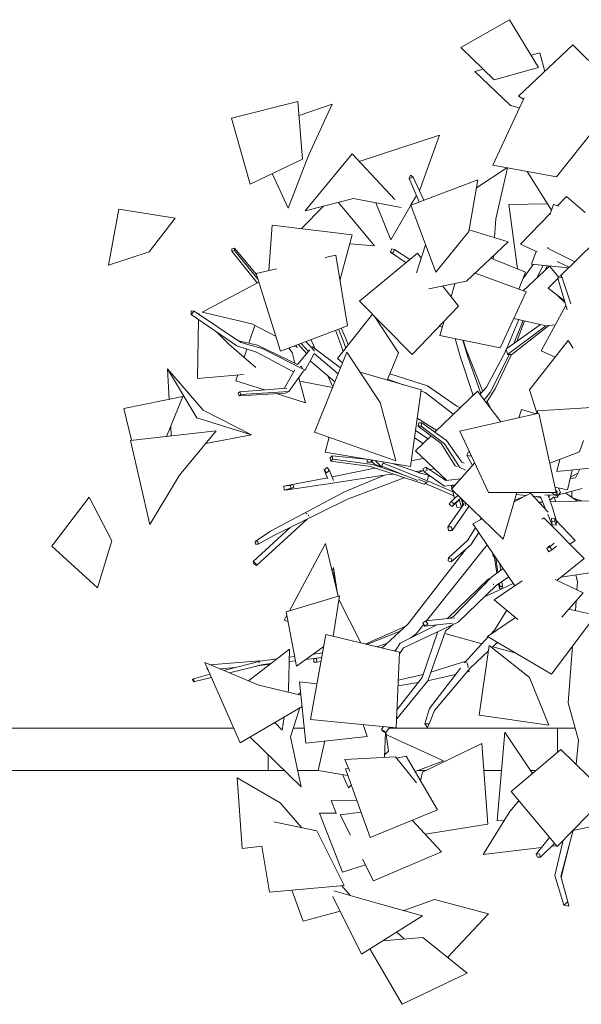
# Model space of a CAD drawing. Header units: millimetres. Extents: x -2624 to 101766, y -16 to 109490.
# Tile 80 of 153: x 62476 to 64458, y 71105 to 74578. Entities that reach past the tile are written whole.
import ezdxf

# ---------------------------------------------------------------- set-up
doc = ezdxf.new("R2010")
doc.units = ezdxf.units.MM
doc.header["$MEASUREMENT"] = 0
doc.layers.add('Nouveau_VRD _ Végétation.VRD', color=7, linetype='Continuous')
doc.layers.add('VRD _ Bordure.VRD', color=7, linetype='Continuous')

# ---------------------------------------------------------------- blocks, each defined once
blk = doc.blocks.new('Élément de coupe_42')
at = {"layer": 'VRD _ Bordure.VRD', "color": 7, "linetype": 'Continuous', "lineweight": 15}
for p, q in [((63231.2, 72079.3), (62353.4, 72079.3)), ((63480.5, 72079.3), (63442.1, 72079.3)), ((64373.4, 72079.3), (63780.2, 72079.3)), ((64373.4, 72079.3), (64373.4, 71993.8)), ((64393.4, 72079.3), (64373.4, 72079.3)), ((64436.3, 72079.3), (64393.4, 72079.3)), ((63353.4, 71984.8), (63353.4, 71974.7)), ((63353.4, 71974.7), (63353.4, 71966.3)), ((63353.4, 71966.3), (63353.4, 71959.6)), ((63353.4, 71959.6), (63353.4, 71956)), ((63353.4, 71956), (63353.4, 71929.3)), ((63353.4, 71929.3), (62353.4, 71929.3)), ((63373.4, 71929.3), (63353.4, 71929.3)), ((63410.7, 71929.3), (63373.4, 71929.3)), ((63529.9, 71929.3), (63457.5, 71929.3)), ((63910.6, 71929.3), (63881, 71929.3)), ((64176.4, 71929.3), (64114.3, 71929.3)), ((64297.7, 71929.3), (64279.5, 71929.3))]:
    blk.add_line(p, q, dxfattribs=at)
blk = doc.blocks.new('Élément de coupe_1482')
at = {"layer": 'Nouveau_VRD _ Végétation.VRD', "color": 7, "linetype": 'Continuous', "lineweight": 15}
for p, q in [((64204.7, 74578.3), (64033, 74480.5)), ((64204.7, 74578.3), (64307.3, 74409.5)), ((64033, 74480.5), (64149.9, 74366.6)), ((64427.9, 74489.1), (64236.7, 74308.2)), ((64427.9, 74489.1), (64614.8, 74303.8)), ((64281.1, 74452.6), (64311, 74461.1)), ((64311, 74461.1), (64329.6, 74396.1)), ((64082.4, 74396), (64111.2, 74404.2)), ((64082.4, 74396), (64207.9, 74275.6)), ((64307.3, 74409.5), (64149.9, 74366.6)), ((64236.7, 74308.2), (64253.7, 74298.3)), ((63223.3, 74231.2), (63458.1, 74289.9)), ((63458.1, 74289.9), (63473.6, 74086.1)), ((63461.9, 74239.9), (63578.5, 74280.3)), ((63578.5, 74280.3), (63494.8, 74099.7)), ((64255.9, 74302.9), (64145.7, 74064.8)), ((64239.5, 74267.6), (64207.9, 74275.6)), ((63223.3, 74231.2), (63289, 73998.3)), ((64513.1, 74202.8), (64370.5, 74024.4)), ((63674.5, 74078.6), (63957.4, 74170.6)), ((63957.4, 74170.6), (63887.6, 73978.6)), ((63423.9, 73913.7), (63494.8, 74099.7)), ((63484, 73904.3), (63649.8, 74105.1)), ((63649.8, 74105.1), (63800.3, 73943.5)), ((63289, 73998.3), (63473.6, 74086.1)), ((64145.7, 74064.8), (64370.5, 74024.4)), ((63423.9, 73913.7), (63366.8, 74035.3)), ((63855.3, 74030.2), (63850.3, 74017.6)), ((63865.1, 74022.5), (63855.3, 74030.2)), ((64087.7, 73984.6), (64195.4, 74055.8)), ((64197.4, 74055.5), (64155.7, 73875.9)), ((64266.8, 74043), (64352.6, 73906.6)), ((63850.3, 74017.6), (63865.1, 74022.5)), ((63885.9, 73935.7), (63850.3, 74017.6)), ((63855.8, 73924.5), (64092.8, 74012.9)), ((63902.3, 73941.9), (63865.1, 74022.5)), ((64092.8, 74012.9), (64060.5, 73831.2)), ((63856.8, 73924.8), (63876, 73958.4)), ((63886.4, 73976.5), (63887.6, 73978.6)), ((63484, 73904.3), (63654.5, 73947.1)), ((63601, 73933.7), (63728.1, 73780.3)), ((63822.7, 73915.4), (63654.5, 73947.1)), ((63785.9, 73801.4), (63732.6, 73932.4)), ((63785.9, 73801.4), (63856.1, 73923.7)), ((63944.5, 73687.7), (63855.8, 73924.5)), ((64202.1, 73925.8), (64339.1, 73928.1)), ((64232.3, 73698.9), (64202.1, 73925.8)), ((64360.1, 73926.8), (64346.4, 73889.7)), ((64360.1, 73926.8), (64377.2, 73920.7)), ((64405.3, 73954.8), (64373.7, 73921.9)), ((64405.3, 73954.8), (64471, 73898)), ((62789.7, 73711.8), (62826.1, 73909.4)), ((62826.1, 73909.4), (63024.5, 73878.1)), ((63470.8, 73841.4), (63547.7, 73920.3)), ((64348.6, 73895.8), (64243.7, 73786.5)), ((63024.5, 73878.1), (62932.6, 73758.9)), ((63367.6, 73853.9), (63355.3, 73693.3)), ((63367.6, 73853.9), (63649.1, 73819.8)), ((64151.8, 73809.4), (64155.7, 73875.9)), ((63649.1, 73819.8), (63606.1, 73658)), ((63944.5, 73687.7), (64060.5, 73831.2)), ((64061.6, 73837.3), (64199.9, 73794.6)), ((63728.1, 73780.3), (63640.6, 73787.5)), ((64199.9, 73794.6), (64052.4, 73655.4)), ((64243.7, 73786.5), (64301.7, 73759.1)), ((64505.4, 73793.8), (64384, 73674.2)), ((62789.7, 73711.8), (62932.6, 73758.9)), ((63233.6, 73772.5), (63224.2, 73769.9)), ((63224.2, 73769.9), (63224.2, 73761.4)), ((63224.2, 73761.4), (63233.6, 73764)), ((63314.4, 73649.6), (63224.2, 73761.4)), ((63233.6, 73764), (63233.6, 73772.5)), ((63312, 73679.9), (63233.6, 73772.5)), ((63317.7, 73661.5), (63233.6, 73764)), ((63675.6, 73585.7), (63879.7, 73754.2)), ((63789.7, 73769.9), (63784.4, 73757.6)), ((63784.4, 73757.6), (63793.9, 73755.5)), ((63839.5, 73721), (63784.4, 73757.6)), ((63799.2, 73767.8), (63789.7, 73769.9)), ((63793.9, 73755.5), (63799.2, 73767.8)), ((63852.9, 73732.1), (63799.2, 73767.8)), ((63876.7, 73685.7), (63908.5, 73783.9)), ((63879.7, 73754.2), (63893.2, 73736.7)), ((64298.6, 73760.6), (64282, 73715.8)), ((64340.8, 73774.2), (64338.4, 73771.8)), ((64338.4, 73771.8), (64434.5, 73724)), ((63554.6, 73739.1), (63591.4, 73747.6)), ((63591.4, 73747.6), (63632.4, 73498.7)), ((64138.4, 73736.5), (64260.8, 73687.5)), ((64147.3, 73733), (64148, 73745.6)), ((64252.1, 73665.2), (64287.8, 73715.2)), ((64282, 73715.8), (64413.1, 73702.9)), ((64373, 73725.4), (64415.5, 73705.3)), ((63310.9, 73683.2), (63382.5, 73699.6)), ((63310.9, 73683.2), (63396.8, 73408.5)), ((64083, 73684.2), (64262.7, 73618.2)), ((64260.8, 73687.5), (64237.4, 73627.5)), ((64252.5, 73621.9), (64345.3, 73708.4)), ((64302.6, 73668.6), (64323.4, 73711.7)), ((64329.9, 73694.1), (64337.4, 73710.3)), ((64331.6, 73695.6), (64338, 73710.3)), ((64345.3, 73708.4), (64376, 73672.5)), ((63120.2, 73546.3), (63320.4, 73652.8)), ((63919.7, 73628.3), (64052.4, 73655.4)), ((64011.8, 73647.1), (63998.5, 73600.9)), ((64375.3, 73665.6), (64340.7, 73631.5)), ((64376.1, 73672.7), (64375.2, 73666)), ((64375.2, 73666), (64387.6, 73668.3)), ((64407.6, 73554.2), (64375.2, 73666)), ((64388.5, 73675.1), (64376.1, 73672.7)), ((64387.6, 73668.3), (64388.5, 73675.1)), ((64420.6, 73575.8), (64388.5, 73675.1)), ((63969.4, 73638.4), (64024.1, 73567.8)), ((64262.7, 73618.2), (64172.1, 73420.4)), ((64340.7, 73631.5), (64398.3, 73586.1)), ((63675.6, 73585.7), (63861.3, 73397.3)), ((64374.2, 73605.1), (64399.8, 73580.8)), ((63081.3, 73551.3), (63081.2, 73538.7)), ((63081.2, 73538.7), (63091.4, 73549.9)), ((63091.4, 73549.9), (63081.3, 73551.3)), ((63256.1, 73439.8), (63091.4, 73549.9)), ((63107.2, 73539.3), (63107.3, 73541.4)), ((63107.3, 73541.4), (63113.5, 73535.1)), ((63120.2, 73546.3), (63295.5, 73505.2)), ((63861.3, 73397.3), (64024.1, 73567.8)), ((64402.8, 73570.5), (64315.8, 73410.4)), ((63241.8, 73427.3), (63081.2, 73538.7)), ((63103.4, 73312.1), (63106.9, 73520.8)), ((63597.8, 73382.5), (63720.8, 73539.8)), ((63726.9, 73533.7), (63812.4, 73402.8)), ((63973.7, 73515), (63959.1, 73464.4)), ((64190, 73407.8), (64236.9, 73520.1)), ((64219.6, 73524), (64333.4, 73498.2)), ((64220.2, 73436.1), (64252.9, 73516.5)), ((64229.8, 73443), (64257.6, 73515.4)), ((63173.1, 73474.9), (63215.3, 73432.4)), ((63284.8, 73436.8), (63306.3, 73499.5)), ((63380.6, 73460.4), (63295.5, 73505.2)), ((63396.8, 73408.5), (63632.4, 73498.7)), ((63605, 73445.7), (63590, 73482.5)), ((63616.8, 73448.9), (63601.2, 73486.7)), ((63626.7, 73453.3), (63610.7, 73490.3)), ((63956.8, 73497.2), (63967.6, 73494)), ((64195.6, 73418.6), (64313.4, 73502.7)), ((64197, 73397.3), (64332.6, 73498.4)), ((64212.8, 73397.1), (64343.1, 73499.3)), ((64365.4, 73501.7), (64333.4, 73498.2)), ((63315.5, 73429.9), (63248.2, 73445)), ((63331.2, 73417.9), (63256.1, 73439.8)), ((63515.7, 73410.9), (63486.2, 73442.8)), ((63503.1, 73449.2), (63504.6, 73447.5)), ((63518.4, 73417.6), (63504.6, 73447.5)), ((63617.5, 73407.6), (63605, 73445.7)), ((63626.7, 73419.3), (63616.8, 73448.9)), ((63635.1, 73430.1), (63626.7, 73453.3)), ((63959.1, 73464.4), (64172.1, 73420.4)), ((64029.2, 73394.4), (64012.4, 73453.4)), ((64056.5, 73392.6), (64040, 73447.7)), ((64052.7, 73411.3), (64041.3, 73447.4)), ((64411.6, 73446.2), (64275.3, 73272.6)), ((64429.1, 73419.4), (64411.6, 73446.2)), ((63309.6, 73351.6), (63215.3, 73432.4)), ((63311.2, 73405.1), (63241.8, 73427.3)), ((63267.8, 73387.4), (63277.6, 73415.9)), ((63442.5, 73335.4), (63311.2, 73405.1)), ((63456.6, 73361.9), (63315.5, 73429.9)), ((63483.3, 73341.3), (63331.2, 73417.9)), ((63425.3, 73419.4), (63437.7, 73403.9)), ((63447.6, 73366.2), (63437.7, 73403.9)), ((63454.9, 73421.3), (63444.5, 73426.8)), ((63451.7, 73429.6), (63454.9, 73421.3)), ((63500.4, 73413.4), (63456.6, 73361.9)), ((63488.9, 73399.8), (63460, 73432.7)), ((63495, 73407.1), (63469.5, 73436.4)), ((63509.6, 73424.2), (63506.6, 73420.7)), ((63608.4, 73350.5), (63509.6, 73424.2)), ((63515, 73409.3), (63515.7, 73410.9)), ((63516.8, 73123.6), (63630.7, 73405.9)), ((63630.7, 73405.9), (63748.1, 73228.1)), ((63772.9, 73306.8), (63812.4, 73402.8)), ((64110, 73267.1), (64052.7, 73411.3)), ((64123, 73281.9), (64190, 73407.8)), ((64192.7, 73416.5), (64194, 73417.4)), ((64192.7, 73416.5), (64193, 73415.1)), ((64193.6, 73412.5), (64197, 73397.3)), ((64315.8, 73410.4), (64365.7, 73387.8)), ((63514.8, 73400.4), (63483.3, 73341.3)), ((63588.5, 73301.2), (63501.2, 73374.9)), ((63599.7, 73329.1), (63514.8, 73400.4)), ((63597.8, 73382.5), (63615.2, 73367.3)), ((64076.7, 73252.6), (64029.2, 73394.4)), ((64103, 73259.2), (64056.5, 73392.6)), ((64135.8, 73263.4), (64203.7, 73395.5)), ((64154.1, 73275.6), (64211.4, 73397.1)), ((64197, 73397.3), (64201.3, 73397.3)), ((64203.7, 73395.5), (64205.5, 73399.9)), ((64206.6, 73397.2), (64212.8, 73397.1)), ((63004, 73238.7), (62998.1, 73346.3)), ((63123.2, 73200.4), (62998.1, 73346.3)), ((62998.1, 73346.3), (63101.8, 73173.2)), ((63446.7, 73342.7), (63409.4, 73277.7)), ((63477, 73337.6), (63425.7, 73266.4)), ((63470.1, 73355.9), (63465.5, 73354.7)), ((63472.6, 73349.2), (63470.1, 73355.9)), ((63477, 73337.6), (63476.5, 73338.9)), ((63476.6, 73338.8), (63483.3, 73341.3)), ((63677.9, 73334.4), (63892.7, 73272.1)), ((63265.9, 73326.7), (63103.4, 73312.1)), ((63239.2, 73304.1), (63246.3, 73324.9)), ((63339.8, 73272.1), (63239.2, 73304.1)), ((63484.1, 73226.1), (63460.9, 73315.2)), ((63580.4, 73281.1), (63464.1, 73302.8)), ((63580.9, 73282.5), (63561.8, 73323.8)), ((63833, 73289.4), (63774.4, 73310.2)), ((63915.2, 73286), (63782.2, 73329.4)), ((63252.8, 73265.1), (63246.6, 73260.3)), ((63418.6, 73278.4), (63252.8, 73265.1)), ((63256.5, 73256.3), (63252.8, 73265.1)), ((63425.7, 73266.4), (63256.5, 73256.3)), ((63413.7, 73260.8), (63425.7, 73266.4)), ((63855.3, 73002.1), (63892.7, 73272.1)), ((63906.5, 73263.2), (63892.1, 73268.4)), ((64004.6, 73187.4), (63906.5, 73263.2)), ((64018.6, 73214.7), (63915.2, 73286)), ((63941.2, 73122.7), (64091.9, 73267.3)), ((64091.9, 73267.3), (64173.7, 73159.1)), ((64100.3, 73256.1), (64123, 73281.9)), ((64114.8, 73237), (64135.8, 73263.4)), ((64123, 73227.4), (64154.1, 73275.6)), ((64301.7, 73188.3), (64275.3, 73272.6)), ((62843.6, 73206.1), (63052.4, 73248.5)), ((63052.4, 73248.5), (62995.1, 73110)), ((63246.6, 73260.3), (63250.3, 73251.6)), ((63413.7, 73260.8), (63250.3, 73251.6)), ((63250.3, 73251.6), (63256.5, 73256.3)), ((63484.1, 73226.1), (63381.1, 73259)), ((64139.2, 73204.7), (64126, 73232.1)), ((62870.9, 73094.3), (62843.6, 73206.1)), ((63123.2, 73200.4), (63294.5, 73113.4)), ((63803.9, 73022.5), (63748.1, 73228.1)), ((64031.2, 73209), (64018.6, 73214.7)), ((64122.3, 73227.1), (64123, 73227.4)), ((64237.4, 73173.6), (64247.2, 73203.6)), ((64247.2, 73203.6), (64298, 73187.4)), ((64303.6, 73198.5), (64303.2, 73188.6)), ((64303.6, 73198.5), (64494.2, 73210)), ((63294.5, 73113.4), (63101.8, 73173.2)), ((63948, 73129.3), (63878.9, 73172.3)), ((64007.3, 73186.1), (64004.6, 73187.4)), ((64307.8, 73189.7), (64029.5, 73126.2)), ((64307.8, 73189.7), (64368.9, 72910.8)), ((62867.6, 73093.9), (63169.5, 73127.7)), ((63011.1, 73110), (63009.2, 73144)), ((63169.5, 73127.7), (63040.1, 72971.4)), ((63917.1, 73099.7), (63872.9, 73129.3)), ((63884.1, 73155.5), (63882.7, 73144.2)), ((63882.7, 73144.2), (63893.2, 73144.8)), ((63962.8, 73082.8), (63882.7, 73144.2)), ((63894.7, 73156), (63884.1, 73155.5)), ((63893.2, 73144.8), (63894.7, 73156)), ((63975.4, 73081.6), (63893.2, 73144.8)), ((63981.8, 73093.7), (63894.7, 73156)), ((64029.5, 73126.2), (64130.2, 72909.8)), ((62935.2, 72797.7), (62867.6, 73093.9)), ((62993.3, 73108), (62995.1, 73110)), ((63294.5, 73113.4), (63132.7, 73083.3)), ((63803.9, 73022.5), (63516.8, 73123.6)), ((63554.1, 73052.4), (63567.9, 73105.6)), ((63567.5, 73104.2), (63560.1, 73108.3)), ((63899.5, 73082.8), (63869.3, 73102.8)), ((63872.6, 73057), (63927.6, 73109.7)), ((64035.8, 73017.6), (63981.8, 73093.7)), ((64465.3, 73093.4), (64451.4, 73054.2)), ((63872.6, 73057), (63983.8, 72953.1)), ((64012.2, 73004.7), (63962.8, 73082.8)), ((64028.7, 72998.7), (63975.4, 73081.6)), ((63554.1, 73052.4), (63855.3, 73002.1)), ((63578.6, 73040), (63571.4, 73033)), ((63571.4, 73033), (63574.4, 73021.3)), ((63574.4, 73021.3), (63581.6, 73028.3)), ((63713.6, 73001.4), (63574.4, 73021.3)), ((63581.6, 73028.3), (63578.6, 73040)), ((63698.1, 73028.4), (63578.6, 73040)), ((63721, 73009), (63581.6, 73028.3)), ((63702.3, 73027.7), (63702.1, 73017.3)), ((63715.8, 73017), (63715.9, 73025.4)), ((63720.8, 73024.6), (63715.8, 73017)), ((63728.4, 73010.3), (63718.1, 73020.6)), ((63753.2, 73000.6), (63730.6, 73022.9)), ((63897.8, 73030.6), (63858.2, 73022.5)), ((63900.3, 73031.1), (63897.8, 73030.6)), ((64060, 73053.3), (64054, 73041.9)), ((64054, 73041.9), (64065.8, 73037.9)), ((64073.9, 73005.5), (64054, 73041.9)), ((64064.1, 73051.9), (64060, 73053.3)), ((64065.8, 73037.9), (64068.3, 73042.8)), ((64346.3, 73014), (64451.4, 73054.2)), ((64381.9, 73027.6), (64371.7, 72983.9)), ((63560.7, 72998.8), (63550, 72990.5)), ((63550, 72990.5), (63558.3, 72980)), ((63563.1, 72958.7), (63550, 72990.5)), ((63558.3, 72980), (63569, 72988.4)), ((63569, 72988.4), (63560.7, 72998.8)), ((63583.8, 72952.6), (63569, 72988.4)), ((63729.5, 72996.2), (63578.7, 72965)), ((63702.1, 73017.3), (63715.8, 73017)), ((63903.6, 72939.2), (63713.6, 73001.4)), ((63834.4, 72971.6), (63721, 73009)), ((63728.4, 73010.3), (63753.2, 73000.6)), ((63753.2, 73000.6), (63760.3, 73018)), ((63881.1, 72952.9), (63754.4, 73003.6)), ((63921.3, 72948.6), (63758.5, 73013.6)), ((63897, 72976.2), (63791.4, 73012.8)), ((63801.8, 73011), (63798.4, 73010.4)), ((63901.2, 72988.1), (63872.5, 72984.7)), ((63901, 72988.1), (63882.7, 72981.2)), ((63909.6, 72999.9), (63898.8, 72993.2)), ((63898.8, 72993.2), (63903.7, 72982.7)), ((63903.7, 72982.7), (63914.4, 72989.3)), ((63914.4, 72989.3), (63909.6, 72999.9)), ((63979.4, 72952.6), (63909.6, 72999.9)), ((63940.5, 72993.6), (63922.7, 72991)), ((64000.1, 72921.7), (64081.6, 73014.3)), ((64019.5, 73001.4), (64012.2, 73004.7)), ((64049.2, 72988.8), (64028.7, 72998.7)), ((64044.8, 73013.8), (64035.8, 73017.6)), ((64346.6, 73012.5), (64347.4, 73014.4)), ((64371.7, 72983.9), (64534.8, 73001.3)), ((64409.1, 72919.1), (64425.4, 72989.6)), ((64437.7, 72962.5), (64452.8, 72992.5)), ((62935.2, 72797.7), (63040.1, 72971.4)), ((63561.9, 72961.6), (63408, 72932.2)), ((63769.7, 72972.5), (63579.7, 72942.8)), ((63763.7, 72971.5), (63622.1, 72912)), ((63832.9, 72962.3), (63632.5, 72886.4)), ((63793.4, 72975.3), (63769.7, 72972.5)), ((63913.3, 72945.6), (63883.2, 72955.5)), ((63918.3, 72970.9), (63886, 72980)), ((63975.2, 72932.7), (63903.7, 72982.7)), ((63915.1, 72954.6), (63918.3, 72970.9)), ((63930.4, 72964), (63917.9, 72968.8)), ((64032.4, 72958.4), (63979.4, 72952.6)), ((64418.5, 72959.5), (64437.7, 72962.5)), ((64419.7, 72964.7), (64446, 72978.9)), ((63408, 72932.2), (63430.7, 72935.4)), ((63408, 72932.2), (63409.6, 72918.7)), ((63409.6, 72918.7), (63433.5, 72925.5)), ((63409.6, 72918.7), (63420.8, 72919.8)), ((63579.7, 72942.8), (63420.8, 72919.8)), ((63420.8, 72919.8), (63443.2, 72928.2)), ((63425.3, 72934.7), (63440.4, 72938.2)), ((63440.4, 72938.2), (63430.7, 72935.4)), ((63430.7, 72935.4), (63433.5, 72925.5)), ((63433.5, 72925.5), (63443.2, 72928.2)), ((63443.2, 72928.2), (63440.4, 72938.2)), ((63903.6, 72939.2), (63913.3, 72945.6)), ((64008.2, 72898.9), (63907.8, 72942)), ((63913.3, 72945.6), (63914.2, 72950.2)), ((64004.6, 72913), (63921.3, 72948.6)), ((64014.2, 72937.7), (63975.2, 72932.7)), ((64001.8, 72923.6), (63998.6, 72935.7)), ((64182.4, 72745.8), (64000.1, 72921.7)), ((64001.9, 72936.1), (64007.9, 72930.5)), ((64010.8, 72889.4), (64003.1, 72918.7)), ((64364.9, 72929), (64409.1, 72919.1)), ((64372.6, 72914), (64367.4, 72917.8)), ((64383.9, 72911.5), (64376.6, 72926.4)), ((64377.5, 72901.8), (64460.9, 72924.3)), ((62589.5, 72720.4), (62721.8, 72894)), ((62721.8, 72894), (62801, 72739.5)), ((63622.1, 72912), (63361.2, 72773.8)), ((63632.5, 72886.4), (63373, 72758)), ((64022.4, 72900.1), (63998.9, 72878.4)), ((64032.7, 72890.2), (64001.9, 72860.6)), ((64007.3, 72902.6), (64008.4, 72897.8)), ((64008.5, 72898.1), (64008.4, 72897.8)), ((64008.4, 72897.8), (64010.7, 72889.3)), ((64032.3, 72890.5), (64009.2, 72870.4)), ((64035.2, 72858.8), (64027.4, 72885.2)), ((64039.1, 72873), (64033.4, 72889.5)), ((64041.1, 72870.4), (64037.5, 72885.6)), ((64038.5, 72881.5), (64039.1, 72873)), ((64368.9, 72910.8), (64130.2, 72909.8)), ((64182.4, 72745.8), (64230.9, 72910.2)), ((64221.3, 72877.7), (64278.1, 72907.9)), ((64250.7, 72893.3), (64223, 72883.2)), ((64262.7, 72899.7), (64228.9, 72903.2)), ((64341.4, 72841), (64278.1, 72907.9)), ((64313.9, 72894.5), (64288.3, 72897.1)), ((64315.5, 72890.7), (64298.1, 72896.1)), ((64313.4, 72895.6), (64331.7, 72851.2)), ((64328.7, 72900.7), (64364, 72901.9)), ((64341.3, 72901.1), (64358.1, 72849.2)), ((64343.4, 72894.6), (64344.7, 72896.3)), ((64345.4, 72897.3), (64348.5, 72901.4)), ((64348.4, 72884.6), (64346.8, 72884.1)), ((64348.4, 72884.6), (64362.3, 72894.8)), ((64349, 72877.4), (64547, 72882.2)), ((64357.5, 72910.7), (64357.1, 72906.9)), ((64357.1, 72906.9), (64364, 72901.9)), ((64361.8, 72892.7), (64372.3, 72894)), ((64363.3, 72892.9), (64366.6, 72877.8)), ((64364, 72901.9), (64371.8, 72905.4)), ((64366.3, 72897.7), (64374, 72903.4)), ((64371.8, 72905.4), (64372.6, 72914)), ((64374, 72903.4), (64371.9, 72906.5)), ((64372.3, 72894), (64383.9, 72911.5)), ((64403.1, 72908.4), (64444.1, 72879.7)), ((64424.3, 72893.6), (64424.9, 72914.6)), ((64427.5, 72891.3), (64457.6, 72880)), ((64437.9, 72887.4), (64461.9, 72880.1)), ((64042.8, 72869.6), (63986.7, 72788.6)), ((63998.9, 72878.4), (63991.6, 72868.6)), ((63991.6, 72868.6), (64001.9, 72860.6)), ((64009.2, 72870.4), (63998.9, 72878.4)), ((64060.4, 72861.4), (64001.8, 72776.7)), ((64001.9, 72860.6), (64009.2, 72870.4)), ((64015.1, 72873.3), (64018.9, 72859)), ((64018.9, 72859), (64015.1, 72873.3)), ((64018.9, 72859), (64033.7, 72856.5)), ((64037, 72861.3), (64039.1, 72873)), ((64041.1, 72870.4), (64042.2, 72868.8)), ((64049.6, 72862.9), (64046.4, 72876.9)), ((64060.2, 72861.7), (64061.4, 72862.4)), ((64060.4, 72861.4), (64060.3, 72861.8)), ((64307.9, 72876.4), (64321.2, 72876.7)), ((64358.1, 72849.2), (64370.3, 72809.1)), ((63491, 72816.4), (63311.6, 72652.2)), ((63489.1, 72834.7), (63485.8, 72837)), ((63495.5, 72830.1), (63494.6, 72830.7)), ((63496.2, 72826.8), (63495.5, 72830.1)), ((64075.6, 72800), (64108.2, 72817.3)), ((64104.8, 72820.7), (64099.9, 72812.9)), ((64104.8, 72820.6), (64100.3, 72813.1)), ((64319.1, 72816.5), (64326.1, 72820.3)), ((64468.1, 72676.8), (64326.1, 72820.3)), ((64339.5, 72832.5), (64355, 72796.5)), ((64364, 72819.8), (64352.4, 72818.7)), ((64352.4, 72818.7), (64353.4, 72807.2)), ((64365, 72808.2), (64364, 72819.8)), ((64370.3, 72809.1), (64364, 72819.8)), ((63430.7, 72786.6), (63300.1, 72667.1)), ((63999.4, 72788.9), (63986.7, 72788.6)), ((63986.7, 72788.6), (63989.1, 72776.4)), ((64001.8, 72776.7), (63999.4, 72788.9)), ((64084.4, 72786.9), (64057.2, 72741.7)), ((64223, 72581.2), (64075.6, 72800)), ((64353.4, 72807.2), (64365, 72808.2)), ((64355, 72796.5), (64353.4, 72807.2)), ((64355, 72796.5), (64368.9, 72795.5)), ((64368.9, 72795.5), (64365, 72808.2)), ((64368.9, 72795.5), (64370.3, 72809.1)), ((64435.7, 72741.1), (64369.7, 72811)), ((63361.2, 72773.8), (63307.3, 72737.9)), ((63373, 72758), (63317.9, 72728.5)), ((63989.1, 72776.4), (64001.8, 72776.7)), ((64096.1, 72769.5), (64068.6, 72725)), ((64096.7, 72768.7), (64091.4, 72761.8)), ((62750.7, 72573.3), (62589.5, 72720.4)), ((62750.7, 72573.3), (62801, 72739.5)), ((63316.6, 72738.3), (63307.3, 72737.9)), ((63307.3, 72737.9), (63308.6, 72728)), ((63308.6, 72728), (63317.9, 72728.5)), ((63317.9, 72728.5), (63316.6, 72738.3)), ((63427.9, 72493.2), (63555, 72729.9)), ((63555, 72729.9), (63600.2, 72543.9)), ((64052.1, 72711.1), (63847.4, 72446.8)), ((64125.8, 72725.4), (63912, 72458)), ((64057.2, 72741.7), (63989.5, 72680)), ((64068.6, 72725), (63998.8, 72665.9)), ((64346.8, 72722.9), (64336.4, 72712.2)), ((64347.1, 72718.4), (64336.4, 72712.2)), ((64336.4, 72712.2), (64343.1, 72701.2)), ((64361.7, 72731.7), (64347.1, 72718.4)), ((64353.8, 72707.4), (64347.1, 72718.4)), ((64370, 72721.3), (64353.8, 72707.4)), ((64417.9, 72727.5), (64435.7, 72741.1)), ((63989.5, 72680), (63987.9, 72669.2)), ((64000.5, 72676.7), (63989.5, 72680)), ((63998.8, 72665.9), (64000.5, 72676.7)), ((64143.9, 72698.6), (64146.6, 72684.2)), ((64146.6, 72684.2), (64146.6, 72694.6)), ((64146.6, 72684.2), (64151.6, 72681.9)), ((64150.5, 72688.8), (64160.2, 72626.2)), ((64156.8, 72679.4), (64163.5, 72628.7)), ((64343.1, 72701.2), (64353.8, 72707.4)), ((64372, 72600.3), (64468.1, 72676.8)), ((63300.1, 72667.1), (63301.9, 72659.1)), ((63309.7, 72660.1), (63300.1, 72667.1)), ((63301.9, 72659.1), (63311.6, 72652.2)), ((63311.6, 72652.2), (63309.7, 72660.1)), ((63578.2, 72634.2), (63583.9, 72645.5)), ((63596.3, 72560), (63583.9, 72645.5)), ((63583.9, 72645.5), (63586.7, 72599.2)), ((63987.9, 72669.2), (63998.8, 72665.9)), ((64181.8, 72642.4), (64140.9, 72611.7)), ((64170.3, 72659.4), (64172.9, 72635.7)), ((64386, 72611.5), (64591, 72641.7)), ((64130.7, 72605.5), (63985.5, 72465.9)), ((64140.9, 72611.7), (64006.5, 72473.3)), ((64132.8, 72603.3), (64130.7, 72605.5)), ((64130.7, 72605.5), (64133.4, 72603.9)), ((64201.8, 72612.7), (64157.8, 72581.8)), ((64464.6, 72555.8), (64365.1, 72603.6)), ((64439, 72619.3), (64444.8, 72595.5)), ((64157.8, 72581.8), (64023.6, 72453)), ((64177.8, 72570.8), (64118.1, 72543.7)), ((64148.3, 72586.1), (64146.6, 72588)), ((64148.9, 72585.7), (64148.3, 72586.1)), ((64150.9, 72531.8), (64249.2, 72599.1)), ((64166.2, 72587.7), (64168.7, 72571.5)), ((64168.7, 72589.4), (64170.1, 72579)), ((64170.1, 72579), (64168.7, 72571.5)), ((64168.7, 72571.5), (64177.9, 72570.8)), ((64179.3, 72578.3), (64170.1, 72579)), ((64177.4, 72595.5), (64179.3, 72578.3)), ((64217.8, 72589), (64177.9, 72570.9)), ((64177.9, 72570.8), (64179.3, 72578.3)), ((64444.8, 72595.5), (64442.5, 72566.4)), ((63416, 72489.7), (63604.3, 72545.1)), ((63604.3, 72545.1), (63582.1, 72402.6)), ((63602.6, 72534), (63603.4, 72530.8)), ((64389.3, 72470.1), (64464.6, 72555.8)), ((63679.6, 72379.4), (63603.4, 72530.8)), ((64233.5, 72462.7), (64150.9, 72531.8)), ((64439.5, 72527.2), (64436.9, 72493.4)), ((63409.8, 72459.6), (63418.6, 72476)), ((63452.9, 72297), (63416, 72489.7)), ((64010.8, 72468.6), (63909.7, 72457.7)), ((64006.5, 72473.3), (63993.4, 72466.7)), ((64127.3, 72402), (64225.3, 72469.6)), ((64194.8, 72495.1), (64151.4, 72424.2)), ((64509.4, 72477.8), (64352.3, 72268.7)), ((64509.4, 72477.8), (64414, 72498.3)), ((63422.7, 72454.6), (63409.8, 72459.6)), ((63836.7, 72436.9), (63695.6, 72375.6)), ((63847.4, 72446.8), (63754.5, 72361.5)), ((63947.7, 72443.5), (63818.7, 72378.1)), ((64023.6, 72453), (63830, 72361.8)), ((63901.9, 72445.4), (63875.9, 72412.7)), ((63909.7, 72457.7), (63898.8, 72450.6)), ((63898.8, 72450.6), (63905.7, 72439)), ((64002.8, 72449.4), (63905.7, 72439)), ((63905.7, 72439), (63916.6, 72446.1)), ((63916.6, 72446.1), (63909.7, 72457.7)), ((64004.8, 72444.2), (63979.2, 72420.7)), ((63502.8, 72109.7), (63556.8, 72408.7)), ((63556.8, 72408.7), (63816.7, 72346.7)), ((63821.1, 72422.6), (63700.9, 72374.3)), ((63875.9, 72412.7), (63856.5, 72397.3)), ((63952, 72419.3), (63896.5, 72257.7)), ((63979.2, 72420.7), (63916, 72246.2)), ((64107.7, 72376.8), (63976.4, 72412.9)), ((64129.7, 72400.6), (64045.2, 72308.8)), ((64352.3, 72268.7), (64127.3, 72402)), ((64151.4, 72424.2), (64137.4, 72409)), ((63452.9, 72297), (63549.3, 72367.2)), ((63548.9, 72364.9), (63547.1, 72365.6)), ((63773.5, 72379), (63736.8, 72365.7)), ((63818.7, 72378.1), (63801.4, 72350.3)), ((63830, 72361.8), (63816.5, 72341.5)), ((64097.7, 72124.6), (64132.6, 72370.8)), ((64132.6, 72370.8), (64274.8, 72257.7)), ((64161.9, 72381.5), (64142.4, 72363)), ((64223.8, 72344.8), (64145.9, 72366.3)), ((64427.1, 72368.3), (64411.6, 72168.2)), ((63283, 72246), (63428.6, 72357.6)), ((63428.6, 72357.6), (63425, 72213.5)), ((63446.3, 72331.6), (63427.9, 72329.2)), ((63545.3, 72344.9), (63512.4, 72340.3)), ((63545.2, 72344.6), (63512.4, 72340.3)), ((63542.3, 72328.6), (63513.5, 72325)), ((63805.1, 72356.2), (63798.6, 72351)), ((63805.1, 72079.7), (63816.7, 72346.7)), ((64129.9, 72351.2), (64065.2, 72290.1)), ((63254.1, 72027.4), (63129.5, 72309.9)), ((63129.5, 72309.9), (63319.9, 72230.7)), ((63138.2, 72285.4), (63137.3, 72292.3)), ((63322.7, 72316.1), (63146.7, 72302.7)), ((63238.7, 72293), (63180.7, 72288.6)), ((63324.2, 72315.6), (63196.8, 72281.9)), ((63316.7, 72298.9), (63216.5, 72273.7)), ((63321.9, 72299.3), (63313.9, 72298.7)), ((63320.2, 72312.3), (63320.5, 72312.8)), ((63320.6, 72309), (63320.2, 72312.3)), ((63321.9, 72299.3), (63321.7, 72301.1)), ((63323, 72300.9), (63321.9, 72299.3)), ((63322, 72315), (63322.7, 72316.1)), ((63359.7, 72304.8), (63322.5, 72300.1)), ((63322.7, 72316.1), (63322.9, 72315.2)), ((63384, 72323.4), (63324.2, 72315.6)), ((63362.2, 72306.7), (63326.9, 72302.6)), ((63449.1, 72316.8), (63427.5, 72314.3)), ((63449.3, 72316.1), (63427.5, 72313.4)), ((63513.5, 72324.2), (63485.5, 72320.7)), ((63513.5, 72324.3), (63486.1, 72321.1)), ((63523.6, 72325.1), (63513.5, 72325)), ((63513.5, 72325), (63514.3, 72311.5)), ((63514.3, 72311.5), (63524.4, 72311.5)), ((63524.4, 72311.5), (63523.6, 72325.1)), ((63539.6, 72313.4), (63524.4, 72311.5)), ((64031.2, 72290.5), (63922.3, 72148.3)), ((64050.9, 72315), (63926.8, 72276)), ((64057.2, 72300.5), (64053.5, 72310.5)), ((64059.2, 72291.7), (64057.2, 72300.5)), ((63147.6, 72268.9), (63088.9, 72253.4)), ((63152.6, 72257.6), (63089.5, 72241.8)), ((63140.3, 72285.5), (63138.2, 72285.4)), ((63896.5, 72257.7), (63807.9, 72144.8)), ((63900, 72268), (63812.4, 72247.6)), ((64013.9, 72267.9), (63915.5, 72245.6)), ((64065.2, 72290.1), (63940.4, 72140.8)), ((64062, 72278.8), (64054.3, 72277.1)), ((64062, 72278.8), (64060.7, 72284.7)), ((64343.8, 72089.6), (64274.8, 72257.7)), ((63088.9, 72253.4), (63086.5, 72250.3)), ((63086.5, 72250.3), (63089.5, 72241.8)), ((63091.9, 72244.9), (63088.9, 72253.4)), ((63089.5, 72241.8), (63091.9, 72244.9)), ((63468.4, 72195.7), (63319.9, 72230.7)), ((63486, 72026.4), (63463.5, 72242.6)), ((63463.5, 72242.6), (63525.5, 72235.4)), ((63916, 72246.2), (63806.4, 72111.6)), ((63882.6, 72240), (63811.5, 72228.4)), ((63423.8, 72206.2), (63425, 72213.5)), ((63459.2, 72197.8), (63467.5, 72204.4)), ((63472.6, 72155.3), (63254.1, 72027.4)), ((64411.6, 72168.2), (64448.4, 72035.9)), ((63402, 72071.2), (63409.7, 72118.5)), ((63465.2, 72151), (63432.2, 72048.5)), ((63922.3, 72148.3), (63906.1, 72093.8)), ((63940.4, 72140.8), (63921.5, 72094.2)), ((64343.8, 72089.6), (64097.7, 72124.6)), ((63402, 72071.2), (63376.8, 72099.3)), ((63502.8, 72109.7), (63805.1, 72079.7)), ((63702.1, 72049.9), (63688, 72091.4)), ((63760.3, 72084.2), (63752.3, 72074)), ((63921.5, 72094.2), (63906.1, 72093.8)), ((63906.1, 72093.8), (63914.8, 72081.4)), ((63914.8, 72081.4), (63921.5, 72094.2)), ((63469.6, 71872.2), (63288.7, 72047.7)), ((63469.6, 71872.2), (63432.2, 72048.5)), ((63486, 72026.4), (63702.1, 72049.9)), ((63760.5, 72069.5), (63752.3, 72074)), ((63752.3, 72074), (63758.4, 72067.1)), ((63758.4, 72067.1), (63766.6, 72062.6)), ((63766.6, 72062.6), (63760.5, 72069.5)), ((63763.3, 71975.4), (63766.9, 72063)), ((63782.4, 72082), (63766.6, 72062.6)), ((63768.3, 72064.6), (63778, 71997.8)), ((63769.4, 72056.7), (63780.9, 72050)), ((63971.9, 71963.8), (63780.9, 72050)), ((64161.4, 71751.7), (64187.9, 72065)), ((64187.9, 72065), (64286.2, 71919.4)), ((63529.7, 71929.3), (63552.8, 72033.7)), ((64107.4, 72025), (63897.6, 71923)), ((64128.1, 71740.2), (64107.4, 72025)), ((64448.4, 72035.9), (64439.5, 71950.8)), ((63763.7, 71984.8), (63778, 71997.8)), ((63806.1, 71973.1), (63839.7, 71980.2)), ((63950.3, 71791.1), (63839.7, 71980.2)), ((64210.3, 71854.8), (64385.5, 72004)), ((64549.4, 71842.4), (64385.5, 72004)), ((63623, 71968.2), (63802.6, 71977.4)), ((63640.9, 71925.5), (63623, 71968.2)), ((63876.4, 71885.8), (63802.6, 71977.4)), ((63971.9, 71963.8), (63871.6, 71925.7)), ((63529.7, 71929.3), (63633.7, 71911.8)), ((63615, 71915), (63635.8, 71867.9)), ((63625.3, 71935), (63636, 71937.2)), ((63712.6, 71693.1), (63625.3, 71935)), ((63890.8, 71892.8), (63897.6, 71923)), ((63261.6, 71654), (63243.3, 71903.5)), ((63243.3, 71903.5), (63395.1, 71815.5)), ((63635.8, 71867.9), (63646.1, 71877.4)), ((64373, 71661.8), (64210.3, 71854.8)), ((64373, 71661.8), (64549.4, 71842.4)), ((63471.8, 71727.2), (63395.1, 71815.5)), ((63593.4, 71779.3), (63574.9, 71823.4)), ((63574.9, 71823.4), (63665.9, 71822.7)), ((64237.7, 71822.3), (64206.1, 71784.6)), ((63533.5, 71778.5), (63593.9, 71779.3)), ((63615.7, 71571.3), (63533.5, 71778.5)), ((63607.4, 71772.6), (63680.6, 71781.9)), ((63643.6, 71701), (63607.4, 71772.6)), ((63712.6, 71693.1), (63950.3, 71791.1)), ((64111.6, 71633.2), (64206.1, 71784.6)), ((63373.4, 71747.8), (63524.4, 71716.1)), ((63964.3, 71642.6), (63860.9, 71754.3)), ((64128.1, 71740.2), (63906.4, 71705.1)), ((64186.2, 71752.7), (64161.4, 71751.7)), ((64512.9, 71734.9), (64428.3, 71717.5)), ((63620.8, 71523.3), (63524.4, 71716.1)), ((64428.6, 71718.8), (64385.1, 71555.4)), ((64345.9, 71692.5), (64299, 71634.8)), ((64363.9, 71672.6), (64314.2, 71623.9)), ((64346.4, 71693.4), (64345.9, 71692.5)), ((64394.2, 71683.5), (64364.6, 71558.5)), ((64417.1, 71675.6), (64386.2, 71551.6)), ((63331.3, 71662.1), (63261.6, 71654)), ((63358, 71500.3), (63330.3, 71662)), ((63724.8, 71540), (63964.3, 71642.6)), ((64317.7, 71657.8), (64111.6, 71633.2)), ((64309.8, 71635.2), (64299, 71634.8)), ((64299, 71634.8), (64303.5, 71623.5)), ((64314.2, 71623.9), (64309.8, 71635.2)), ((64371, 71664.2), (64353, 71662)), ((63615.7, 71571.3), (63696.3, 71596.4)), ((63724.8, 71540), (63686.1, 71616.7)), ((64303.5, 71623.5), (64314.2, 71623.9)), ((64364.6, 71558.5), (64395.6, 71454)), ((64386.2, 71551.6), (64410.4, 71466)), ((63358, 71500.3), (63620.8, 71523.3)), ((63476.4, 71397.5), (63436.7, 71507.2)), ((63584.2, 71505), (63733.3, 71463.1)), ((63642.6, 71488.6), (63612.9, 71522.6)), ((63682, 71281.9), (63581.4, 71484.5)), ((63897.4, 71416.2), (63733.3, 71463.1)), ((63831.3, 71435.1), (63939.3, 71473.8)), ((64130.7, 71423.2), (63939.3, 71473.8)), ((64410.4, 71466), (64395.6, 71454)), ((64414.3, 71451.1), (64410.4, 71466)), ((63606.9, 71433.2), (63476.4, 71397.5)), ((64130.7, 71423.2), (63985.6, 71269.6)), ((64395.6, 71454), (64414.3, 71451.1)), ((63897.4, 71416.2), (63682, 71281.9)), ((63834.2, 71334.6), (63806.4, 71359.5)), ((63756.7, 71328.5), (63898.1, 71339.7)), ((64055, 71213.9), (63898.1, 71339.7)), ((63825.8, 71104.5), (63711.5, 71300.3)), ((64055, 71213.9), (63825.8, 71104.5))]:
    blk.add_line(p, q, dxfattribs=at)

msp = doc.modelspace()

# ---------------------------------------------------------------- block references
at = {"layer": 'Nouveau_VRD _ Végétation.VRD', "lineweight": 0}
msp.add_blockref('Élément de coupe_1482', (0, 0), dxfattribs=at)
at = {"layer": 'VRD _ Bordure.VRD', "lineweight": 0}
msp.add_blockref('Élément de coupe_42', (0, 0), dxfattribs=at)

doc.saveas('drawing.dxf')
